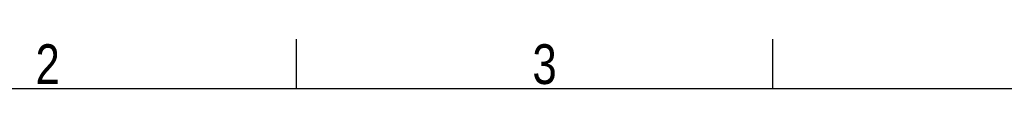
# Model space of a CAD drawing. Header units: millimetres. Extents: x 0 to 420, y 0 to 297.
# Tile 20 of 34: x 80 to 182, y 292 to 297. Entities that reach past the tile are written whole.
import ezdxf

# ---------------------------------------------------------------- set-up
doc = ezdxf.new("R2010")
doc.units = ezdxf.units.MM
doc.layers.add('CARTIGLIO', color=140, linetype='Continuous')
doc.styles.add('SLDTEXTSTYLE2', font='TXT', dxfattribs={"width": 0.821468})

msp = doc.modelspace()

# ---------------------------------------------------------------- linework, layer by layer
at = {"layer": 'CARTIGLIO', "linetype": 'Continuous'}
for p, q in [((108.6644, 291.8226), (108.6644, 296.9968)), ((158.2616, 291.8226), (158.2616, 296.9968)), ((414.8274, 291.8226), (5.1801, 291.8226))]:
    msp.add_line(p, q, dxfattribs=at)

# ---------------------------------------------------------------- texts
at = {"layer": 'CARTIGLIO', "char_height": 4.1394, "attachment_point": 2, "style": 'SLDTEXTSTYLE2'}
for s, insert in [('2', (82.7497, 296.4629)), ('3', (134.4919, 296.4629))]:
    msp.add_mtext(s, dxfattribs=dict(at, insert=insert))

doc.saveas('drawing.dxf')
